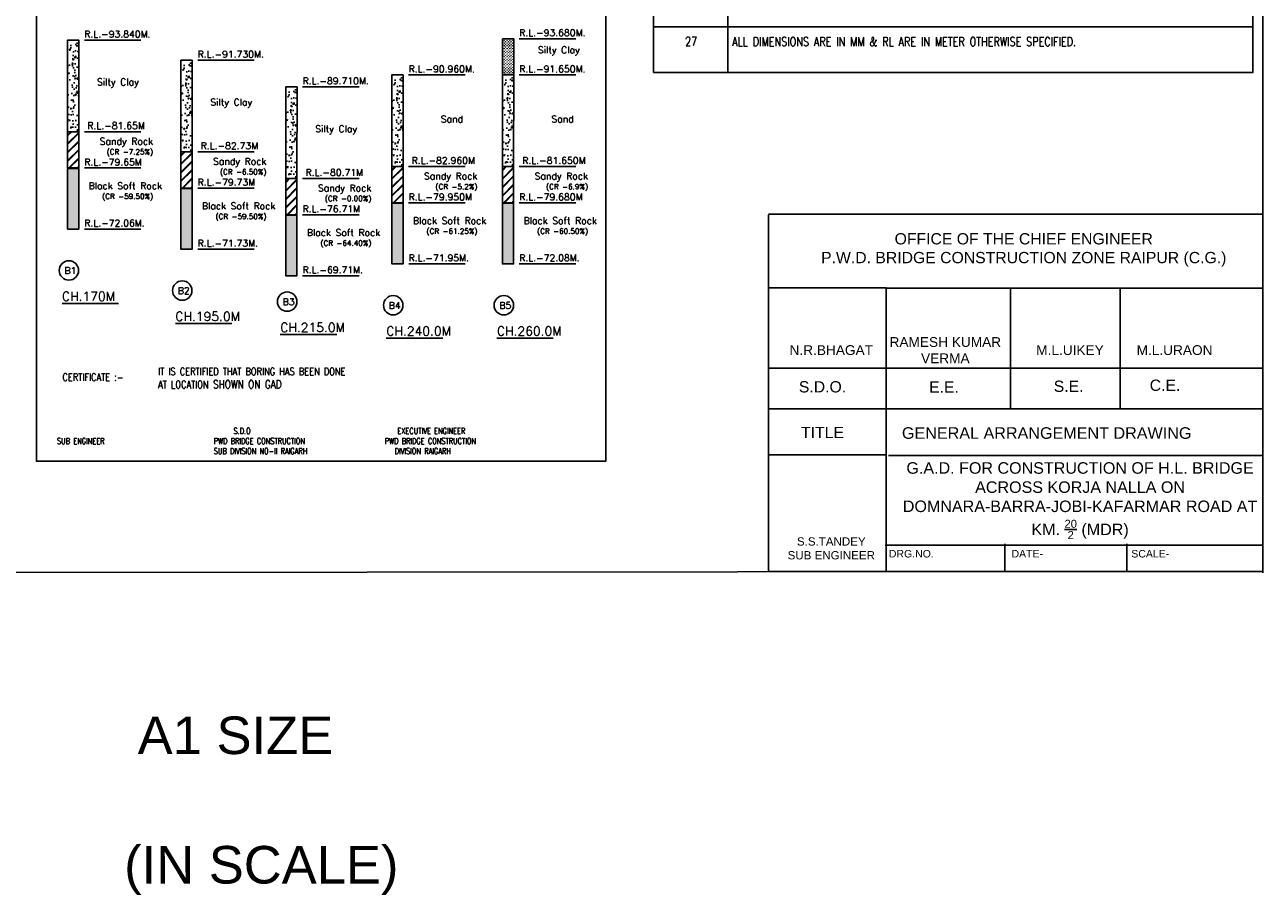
# Model space of a CAD drawing. Header units: metres. Extents: x 1323 to 2103, y 1876 to 3520.
# Tile 16 of 18: x 1938 to 2103, y 1876 to 1992. Entities that reach past the tile are written whole.
import ezdxf

# ---------------------------------------------------------------- set-up
doc = ezdxf.new("R2010")
doc.units = ezdxf.units.M
doc.header["$LTSCALE"] = 0.1
doc.layers.add('TEXT', color=7, linetype='Continuous')
doc.styles.add('ROMANS', font='romans.shx', dxfattribs={"width": 0.8})
doc.styles.get("Standard").update_dxf_attribs({"font": 'romans.shx'})
doc.styles.add('TEXT', font='romans.shx', dxfattribs={"height": 1})

msp = doc.modelspace()

# ---------------------------------------------------------------- hatches: boundary and pattern name
at = {"ltscale": 0.2}
h = msp.add_hatch(dxfattribs=at)
h.set_pattern_fill('AR-CONC', color=256, scale=0.01, style=0)
h.set_pattern_definition([(50, (-286.0108, 0), (1.8218467, -0.15939086), [0.1905, -2.0955]), (355, (-286.0108, 0), (-0.3524342, 1.9105685), [0.1524, -1.6764058]), (100.451445, (-285.859, -0.0133), (1.4694125, 1.7511775), [0.1619001, -1.7809024]), (46.1842, (-286.0108, 0.508), (2.7107904, -0.4204233), [0.28575, -3.14325]), (96.63556, (-285.785, 0.473), (2.3740413, 2.4742612), [0.2428502, -2.671356]), (351.18415, (-286.0108, 0.508), (2.3740413, 2.4742612), [0.2285997, -2.5145973]), (21, (-285.7568, 0.381), (1.5161439, -1.022652), [0.1905, -2.0955]), (326, (-285.7568, 0.381), (0.6180203, 1.8418797), [0.1524, -1.6764]), (71.451445, (-285.6305, 0.2958), (2.1341642, 0.8192277), [0.1619001, -1.7808994]), (37.5, (-286.01084, 0), (0.03088603, 0.84555039), [0, -1.65608, 0, -1.7018, 0, -1.68275]), (7.5, (-286.0108, 0), (0.66819663, 1.00180575), [0, -0.97028, 0, -1.61798, 0, -0.64135]), (327.5, (-286.57726, 0), (1.35590595, -0.05728744), [0, -0.635, 0, -1.9812, 0, -2.6289]), (317.5, (-286.8313, 0), (1.4812918, 0.2542649), [0, -0.8255, 0, -1.31572, 0, -1.8669])])
h.paths.add_polyline_path([(1945.5882, 1978.2555), (1944.0987, 1978.2555), (1944.0986, 1990.4455), (1945.5986, 1990.4455)])
h = msp.add_hatch(dxfattribs=at)
h.set_pattern_fill('GRASS', color=256, scale=0.01, style=0)
h.set_pattern_definition([(90, (-298.55648, 0), (-0.179605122, 0.179605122), [0.047625, -0.311585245]), (45, (-298.55648, 0), (-0.179605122, 0.179605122), [0.047625, -0.206375]), (135, (-298.55648, 0), (-0.179605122, -0.179605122), [0.047625, -0.206375])])
h.paths.add_polyline_path([(2001.9444, 1990.6252), (2003.4338, 1990.6252), (2003.4368, 1985.8152), (2001.9473, 1985.8152)])
h = msp.add_hatch(dxfattribs=at)
h.set_pattern_fill('AR-CONC', color=256, scale=0.01, style=0)
h.set_pattern_definition([(50, (-270.9375, -2.6762), (1.8218467, -0.15939086), [0.1905, -2.0955]), (355, (-270.9375, -2.6762), (-0.3524342, 1.9105685), [0.1524, -1.6764058]), (100.451445, (-270.7857, -2.6895), (1.4694125, 1.7511775), [0.1619001, -1.7809024]), (46.1842, (-270.9375, -2.1682), (2.7107904, -0.4204233), [0.28575, -3.14325]), (96.63556, (-270.7116, -2.2033), (2.3740413, 2.4742612), [0.2428502, -2.671356]), (351.18415, (-270.9375, -2.1682), (2.3740413, 2.4742612), [0.2285997, -2.5145973]), (21, (-270.6835, -2.2952), (1.5161439, -1.022652), [0.1905, -2.0955]), (326, (-270.6835, -2.2952), (0.6180203, 1.8418797), [0.1524, -1.6764]), (71.451445, (-270.5572, -2.3804), (2.1341642, 0.8192277), [0.1619001, -1.7808994]), (37.5, (-270.9375, -2.6762), (0.03088603, 0.84555039), [0, -1.65608, 0, -1.7018, 0, -1.68275]), (7.5, (-270.9375, -2.6762), (0.66819663, 1.00180575), [0, -0.97028, 0, -1.61798, 0, -0.64135]), (327.5, (-271.5039, -2.6762), (1.35590595, -0.05728744), [0, -0.635, 0, -1.9812, 0, -2.6289]), (317.5, (-271.7579, -2.6762), (1.4812918, 0.2542649), [0, -0.8255, 0, -1.31572, 0, -1.8669])])
h.paths.add_polyline_path([(1960.6615, 1975.5793), (1959.1721, 1975.5793), (1959.1719, 1987.7693), (1960.6719, 1987.7693)])
h = msp.add_hatch(dxfattribs=at)
h.set_pattern_fill('AR-CONC', color=256, scale=0.01, style=0)
h.set_pattern_definition([(50, (-242.883, -4.6302), (1.8218467, -0.15939086), [0.1905, -2.0955]), (355, (-242.883, -4.6302), (-0.3524342, 1.9105685), [0.1524, -1.6764058]), (100.451445, (-242.7312, -4.6435), (1.4694125, 1.7511775), [0.1619001, -1.7809024]), (46.1842, (-242.883, -4.1222), (2.7107904, -0.4204233), [0.28575, -3.14325]), (96.63556, (-242.6571, -4.1573), (2.3740413, 2.4742612), [0.2428502, -2.671356]), (351.18415, (-242.883, -4.1222), (2.3740413, 2.4742612), [0.2285997, -2.5145973]), (21, (-242.629, -4.2492), (1.5161439, -1.022652), [0.1905, -2.0955]), (326, (-242.629, -4.2492), (0.6180203, 1.8418797), [0.1524, -1.6764]), (71.451445, (-242.5027, -4.3345), (2.1341642, 0.8192277), [0.1619001, -1.7808994]), (37.5, (-242.88304, -4.63024), (0.03088603, 0.84555039), [0, -1.65608, 0, -1.7018, 0, -1.68275]), (7.5, (-242.883, -4.6302), (0.66819663, 1.00180575), [0, -0.97028, 0, -1.61798, 0, -0.64135]), (327.5, (-243.44946, -4.63024), (1.35590595, -0.05728744), [0, -0.635, 0, -1.9812, 0, -2.6289]), (317.5, (-243.7035, -4.6302), (1.4812918, 0.2542649), [0, -0.8255, 0, -1.31572, 0, -1.8669])])
h.paths.add_polyline_path([(1988.716, 1973.6252), (1987.2265, 1973.6252), (1987.2264, 1985.8152), (1988.7264, 1985.8152)])
h = msp.add_hatch(dxfattribs=at)
h.set_pattern_fill('AR-CONC', color=256, scale=0.01, style=0)
h.set_pattern_definition([(50, (-228.1727, -4.6302), (1.8218467, -0.15939086), [0.1905, -2.0955]), (355, (-228.1727, -4.6302), (-0.3524342, 1.9105685), [0.1524, -1.6764058]), (100.451445, (-228.0209, -4.6435), (1.4694125, 1.7511775), [0.1619001, -1.7809024]), (46.1842, (-228.1727, -4.1222), (2.7107904, -0.4204233), [0.28575, -3.14325]), (96.63556, (-227.9468, -4.1573), (2.3740413, 2.4742612), [0.2428502, -2.671356]), (351.18415, (-228.1727, -4.1222), (2.3740413, 2.4742612), [0.2285997, -2.5145973]), (21, (-227.9187, -4.2492), (1.5161439, -1.022652), [0.1905, -2.0955]), (326, (-227.9187, -4.2492), (0.6180203, 1.8418797), [0.1524, -1.6764]), (71.451445, (-227.7923, -4.3345), (2.1341642, 0.8192277), [0.1619001, -1.7808994]), (37.5, (-228.1727, -4.63024), (0.03088603, 0.84555039), [0, -1.65608, 0, -1.7018, 0, -1.68275]), (7.5, (-228.1727, -4.6302), (0.66819663, 1.00180575), [0, -0.97028, 0, -1.61798, 0, -0.64135]), (327.5, (-228.7391, -4.63024), (1.35590595, -0.05728744), [0, -0.635, 0, -1.9812, 0, -2.6289]), (317.5, (-228.9931, -4.6302), (1.4812918, 0.2542649), [0, -0.8255, 0, -1.31572, 0, -1.8669])])
h.paths.add_polyline_path([(2003.4263, 1973.6252), (2001.9369, 1973.6252), (2001.9368, 1985.8152), (2003.4368, 1985.8152)])
h = msp.add_hatch(dxfattribs=at)
h.set_pattern_fill('AR-CONC', color=256, scale=0.01, style=0)
h.set_pattern_definition([(50, (-256.9851, -6.2228), (1.8218467, -0.15939086), [0.1905, -2.0955]), (355, (-256.9851, -6.2228), (-0.3524342, 1.9105685), [0.1524, -1.6764058]), (100.451445, (-256.8333, -6.2361), (1.4694125, 1.7511775), [0.1619001, -1.7809024]), (46.1842, (-256.985, -5.7148), (2.7107904, -0.4204233), [0.28575, -3.14325]), (96.63556, (-256.7592, -5.7499), (2.3740413, 2.4742612), [0.2428502, -2.671356]), (351.18415, (-256.985, -5.7148), (2.3740413, 2.4742612), [0.2285997, -2.5145973]), (21, (-256.7311, -5.8418), (1.5161439, -1.022652), [0.1905, -2.0955]), (326, (-256.7311, -5.8418), (0.6180203, 1.8418797), [0.1524, -1.6764]), (71.451445, (-256.6048, -5.927), (2.1341642, 0.8192277), [0.1619001, -1.7808994]), (37.5, (-256.9851, -6.2228), (0.03088603, 0.84555039), [0, -1.65608, 0, -1.7018, 0, -1.68275]), (7.5, (-256.9851, -6.2228), (0.66819663, 1.00180575), [0, -0.97028, 0, -1.61798, 0, -0.64135]), (327.5, (-257.5515, -6.2228), (1.35590595, -0.05728744), [0, -0.635, 0, -1.9812, 0, -2.6289]), (317.5, (-257.8055, -6.2228), (1.4812918, 0.2542649), [0, -0.8255, 0, -1.31572, 0, -1.8669])])
h.paths.add_polyline_path([(1974.6139, 1972.0327), (1973.1245, 1972.0327), (1973.1243, 1984.2227), (1974.6243, 1984.2227)])
h = msp.add_hatch(dxfattribs=at)
h.set_pattern_fill('JIS_RC_10', color=256, scale=0.08, style=0)
h.set_pattern_definition([(45, (-286.01084, 0), (-0.56568542, 0.56568542), []), (45, (-285.95284, 0), (-0.56568542, 0.56568542), []), (45, (-285.89484, 0), (-0.56568542, 0.56568542), [])])
h.paths.add_polyline_path([(1944.0987, 1978.2555), (1945.5882, 1978.2555), (1945.5911, 1973.4455), (1944.1017, 1973.4455)])
h = msp.add_hatch(dxfattribs=at)
h.set_pattern_fill('JIS_RC_10', color=256, scale=0.08, style=0)
h.set_pattern_definition([(45, (-270.9375, -2.6762), (-0.56568542, 0.56568542), []), (45, (-270.8795, -2.6762), (-0.56568542, 0.56568542), []), (45, (-270.8215, -2.6762), (-0.56568542, 0.56568542), [])])
h.paths.add_polyline_path([(1959.1721, 1975.5793), (1960.6615, 1975.5793), (1960.6644, 1970.7693), (1959.175, 1970.7693)])
at = {"ltscale": 0.5}
h = msp.add_hatch(dxfattribs=at)
h.set_pattern_fill('AR-RROOF', color=256, scale=0.002, angle=45, style=0)
h.set_pattern_definition([(45, (-286.01084, 0), (0.0431052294, 0.11494727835), [0.762, -0.1016, 0.254, -0.0508]), (45, (-285.981026, 0.065735), (-0.083695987, 0.0118539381), [0.1524, -0.016764, 0.3048, -0.0381]), (45, (-286.023413, 0.048493), (0.1627222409, 0.21085641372), [0.4064, -0.07112, 0.2032, -0.0508])])
h.paths.add_polyline_path([(1944.1017, 1973.3793), (1945.5911, 1973.3793), (1945.5911, 1965.3093), (1944.1017, 1965.3093)])
h.paths.add_polyline_path([(1946.1161, 1957.9226), (1954.5804, 1957.9226), (1954.5804, 1959.2726), (1946.1161, 1959.2726)], flags=9)
at = {"ltscale": 0.2}
h = msp.add_hatch(dxfattribs=at)
h.set_pattern_fill('JIS_RC_10', color=256, scale=0.08, style=0)
h.set_pattern_definition([(45, (-242.883, -4.6302), (-0.56568542, 0.56568542), []), (45, (-242.825, -4.6302), (-0.56568542, 0.56568542), []), (45, (-242.767, -4.6302), (-0.56568542, 0.56568542), [])])
h.paths.add_polyline_path([(1987.2265, 1973.6252), (1988.716, 1973.6252), (1988.7189, 1968.8152), (1987.2295, 1968.8152)])
h = msp.add_hatch(dxfattribs=at)
h.set_pattern_fill('JIS_RC_10', color=256, scale=0.08, style=0)
h.set_pattern_definition([(45, (-228.1727, -4.6302), (-0.56568542, 0.56568542), []), (45, (-228.1147, -4.6302), (-0.56568542, 0.56568542), []), (45, (-228.0567, -4.6302), (-0.56568542, 0.56568542), [])])
h.paths.add_polyline_path([(2001.9369, 1973.6252), (2003.4263, 1973.6252), (2003.4292, 1968.8152), (2001.9398, 1968.8152)])
h = msp.add_hatch(dxfattribs=at)
h.set_pattern_fill('JIS_RC_10', color=256, scale=0.08, style=0)
h.set_pattern_definition([(45, (-256.9851, -6.2228), (-0.56568542, 0.56568542), []), (45, (-256.9271, -6.2228), (-0.56568542, 0.56568542), []), (45, (-256.8691, -6.2228), (-0.56568542, 0.56568542), [])])
h.paths.add_polyline_path([(1973.1245, 1972.0327), (1974.6139, 1972.0327), (1974.6168, 1967.2227), (1973.1274, 1967.2227)])
at = {"ltscale": 0.5}
h = msp.add_hatch(dxfattribs=at)
h.set_pattern_fill('AR-RROOF', color=256, scale=0.002, angle=45, style=0)
h.set_pattern_definition([(45, (-270.937497, -2.67622), (0.0431052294, 0.11494727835), [0.762, -0.1016, 0.254, -0.0508]), (45, (-270.90768, -2.61048), (-0.083695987, 0.0118539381), [0.1524, -0.016764, 0.3048, -0.0381]), (45, (-270.95007, -2.627725), (0.1627222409, 0.21085641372), [0.4064, -0.07112, 0.2032, -0.0508])])
h.paths.add_polyline_path([(1959.175, 1970.7031), (1960.6644, 1970.7031), (1960.6644, 1962.6331), (1959.175, 1962.6331)])
h.paths.add_polyline_path([(1961.1894, 1955.2464), (1969.6537, 1955.2464), (1969.6537, 1956.5964), (1961.1894, 1956.5964)], flags=9)
h = msp.add_hatch(dxfattribs=at)
h.set_pattern_fill('AR-RROOF', color=256, scale=0.002, angle=45, style=0)
h.set_pattern_definition([(45, (-242.883036, -4.63024), (0.0431052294, 0.11494727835), [0.762, -0.1016, 0.254, -0.0508]), (45, (-242.85322, -4.5645), (-0.083695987, 0.0118539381), [0.1524, -0.016764, 0.3048, -0.0381]), (45, (-242.895608, -4.581744), (0.1627222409, 0.21085641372), [0.4064, -0.07112, 0.2032, -0.0508])])
h.paths.add_polyline_path([(1987.2295, 1968.7491), (1988.7189, 1968.7491), (1988.7189, 1960.6791), (1987.2295, 1960.6791)])
h.paths.add_polyline_path([(1989.2439, 1953.2924), (1997.7082, 1953.2924), (1997.7082, 1954.6424), (1989.2439, 1954.6424)], flags=9)
h = msp.add_hatch(dxfattribs=at)
h.set_pattern_fill('AR-RROOF', color=256, scale=0.002, angle=45, style=0)
h.set_pattern_definition([(45, (-228.17269, -4.63024), (0.0431052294, 0.11494727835), [0.762, -0.1016, 0.254, -0.0508]), (45, (-228.14287, -4.5645), (-0.083695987, 0.0118539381), [0.1524, -0.016764, 0.3048, -0.0381]), (45, (-228.18526, -4.581744), (0.1627222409, 0.21085641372), [0.4064, -0.07112, 0.2032, -0.0508])])
h.paths.add_polyline_path([(2001.9398, 1968.7491), (2003.4292, 1968.7491), (2003.4292, 1960.6791), (2001.9398, 1960.6791)])
h.paths.add_polyline_path([(2003.9542, 1953.2924), (2012.4185, 1953.2924), (2012.4185, 1954.6424), (2003.9542, 1954.6424)], flags=9)
h = msp.add_hatch(dxfattribs=at)
h.set_pattern_fill('AR-RROOF', color=256, scale=0.002, angle=45, style=0)
h.set_pattern_definition([(45, (-256.9851, -6.22283), (0.0431052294, 0.11494727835), [0.762, -0.1016, 0.254, -0.0508]), (45, (-256.95529, -6.157095), (-0.083695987, 0.0118539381), [0.1524, -0.016764, 0.3048, -0.0381]), (45, (-256.997675, -6.174337), (0.1627222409, 0.21085641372), [0.4064, -0.07112, 0.2032, -0.0508])])
h.paths.add_polyline_path([(1973.1274, 1967.1565), (1974.6168, 1967.1565), (1974.6168, 1959.0865), (1973.1274, 1959.0865)])
h.paths.add_polyline_path([(1975.1418, 1951.6998), (1983.6061, 1951.6998), (1983.6061, 1953.0498), (1975.1418, 1953.0498)], flags=9)

# ---------------------------------------------------------------- linework, layer by layer
at = {"ltscale": 0.05}
for p, q in [((2103.0561, 1919.5552), (2103.0561, 2109.4965)), ((2052.9824, 1957.4806), (2037.3323, 1957.4806)), ((2052.946, 1957.452), (2103.0532, 1957.452)), ((2052.9625, 1946.7893), (2037.3188, 1946.7893)), ((2052.7506, 1946.8025), (2103.014, 1946.8025)), ((2052.8602, 1935.2533), (2037.3321, 1935.2533)), ((2053.288, 1935.1706), (2103.0107, 1935.1706)), ((2068.7548, 1923.4116), (2068.7548, 1919.6469)), ((2084.9478, 1923.4116), (2084.9478, 1919.6469)), ((2082.4363, 1919.7617), (1738.9772, 1919.3988)), ((2037.3304, 1919.7615), (2103.0561, 1919.7615))]:
    msp.add_line(p, q, dxfattribs=at)
at = {"ltscale": 0.2}
for p, q in [((2022.0253, 1996.5077), (2022.0253, 1986.1544)), ((2031.901, 1996.5077), (2031.901, 1986.1544)), ((2101.7418, 1986.1544), (2101.7418, 1996.5077)), ((2022.0253, 1992.2067), (2101.7828, 1992.2067)), ((2022.0253, 1986.1544), (2101.7828, 1986.1544)), ((2037.3304, 1967.2966), (2103.0981, 1967.2966)), ((2037.3304, 1967.1818), (2037.3304, 1946.7248)), ((2103.0561, 1967.2966), (2103.0561, 1919.7615)), ((2052.9529, 1957.4493), (2052.9529, 1919.7615)), ((2069.5012, 1957.31), (2069.5012, 1941.3916)), ((2084.0917, 1957.3855), (2084.0917, 1941.3399)), ((2037.3304, 1946.7248), (2037.3304, 1919.7615)), ((2037.3304, 1941.397), (2102.9441, 1941.397)), ((2052.8209, 1923.2608), (2103.1083, 1923.2608))]:
    msp.add_line(p, q, dxfattribs=at)
for p, q in [((1946.338, 1990.4455), (1953.838, 1990.4455)), ((2004.1762, 1990.6252), (2011.6762, 1990.6252)), ((1961.4114, 1987.7693), (1968.9114, 1987.7693)), ((1989.4658, 1985.8152), (1996.9658, 1985.8152)), ((2004.1762, 1985.8152), (2011.6762, 1985.8152)), ((1975.3638, 1984.2227), (1982.8638, 1984.2227)), ((1946.338, 1978.2555), (1953.838, 1978.2555)), ((1961.4114, 1975.5793), (1968.9114, 1975.5793)), ((1946.338, 1973.4455), (1953.838, 1973.4455)), ((1989.4658, 1973.6252), (1996.9658, 1973.6252)), ((2004.1762, 1973.6252), (2011.6762, 1973.6252)), ((1975.3638, 1972.0327), (1982.8638, 1972.0327)), ((1961.4114, 1970.7693), (1968.9114, 1970.7693)), ((1989.4658, 1968.8152), (1996.9658, 1968.8152)), ((2004.1762, 1968.8152), (2011.6762, 1968.8152)), ((1975.3638, 1967.2227), (1982.8638, 1967.2227)), ((1946.3411, 1965.3093), (1953.8411, 1965.3093)), ((1946.3411, 1965.3093), (1953.8411, 1965.3093)), ((1946.3411, 1965.3093), (1953.8411, 1965.3093)), ((1946.3411, 1965.3093), (1953.8411, 1965.3093)), ((1946.3411, 1965.3093), (1953.8411, 1965.3093)), ((1961.4144, 1962.6331), (1968.9144, 1962.6331)), ((1961.4144, 1962.6331), (1968.9144, 1962.6331)), ((1961.4144, 1962.6331), (1968.9144, 1962.6331)), ((1961.4144, 1962.6331), (1968.9144, 1962.6331)), ((1961.4144, 1962.6331), (1968.9144, 1962.6331)), ((1989.4689, 1960.6791), (1996.9689, 1960.6791)), ((1989.4689, 1960.6791), (1996.9689, 1960.6791)), ((1989.4689, 1960.6791), (1996.9689, 1960.6791)), ((1989.4689, 1960.6791), (1996.9689, 1960.6791)), ((1989.4689, 1960.6791), (1996.9689, 1960.6791)), ((2004.1792, 1960.6791), (2011.6792, 1960.6791)), ((2004.1792, 1960.6791), (2011.6792, 1960.6791)), ((2004.1792, 1960.6791), (2011.6792, 1960.6791)), ((2004.1792, 1960.6791), (2011.6792, 1960.6791)), ((2004.1792, 1960.6791), (2011.6792, 1960.6791)), ((1975.3668, 1959.0865), (1982.8668, 1959.0865)), ((1975.3668, 1959.0865), (1982.8668, 1959.0865)), ((1975.3668, 1959.0865), (1982.8668, 1959.0865)), ((1975.3668, 1959.0865), (1982.8668, 1959.0865)), ((1975.3668, 1959.0865), (1982.8668, 1959.0865)), ((1943.3666, 1955.4165), (1950.8666, 1955.4165)), ((1958.4399, 1952.7403), (1965.9399, 1952.7403)), ((1972.3923, 1951.2685), (1979.8923, 1951.2685)), ((1986.4944, 1950.7863), (1993.9944, 1950.7863)), ((2001.2047, 1950.7863), (2008.7047, 1950.7863))]:
    msp.add_line(p, q)
at = {"ltscale": 0.5}
for p, q in [((1945.5911, 1967.4093), (1945.5911, 1965.7593)), ((1960.6644, 1964.7331), (1960.6644, 1963.0831)), ((1988.7189, 1962.7791), (1988.7189, 1961.1291)), ((2003.4292, 1962.7791), (2003.4292, 1961.1291)), ((1974.6168, 1961.1865), (1974.6168, 1959.5365))]:
    msp.add_line(p, q, dxfattribs=at)
at = {"ltscale": 0.05}
msp.add_lwpolyline([(1939.9624, 1999.722), (2015.6773, 1999.722), (2015.6773, 1934.4267), (1939.9624, 1934.4267)], close=True, dxfattribs=at)
at = {"ltscale": 0.2}
for points in [[(1945.5882, 1978.2555), (1944.0987, 1978.2555), (1944.0986, 1990.4455), (1945.5986, 1990.4455)], [(2001.9444, 1990.6252), (2003.4338, 1990.6252), (2003.4368, 1985.8152), (2001.9473, 1985.8152)], [(1960.6615, 1975.5793), (1959.1721, 1975.5793), (1959.1719, 1987.7693), (1960.6719, 1987.7693)], [(1988.716, 1973.6252), (1987.2265, 1973.6252), (1987.2264, 1985.8152), (1988.7264, 1985.8152)], [(2003.4263, 1973.6252), (2001.9369, 1973.6252), (2001.9368, 1985.8152), (2003.4368, 1985.8152)], [(1974.6139, 1972.0327), (1973.1245, 1972.0327), (1973.1243, 1984.2227), (1974.6243, 1984.2227)], [(1944.0987, 1978.2555), (1945.5882, 1978.2555), (1945.5911, 1973.4455), (1944.1017, 1973.4455)], [(1959.1721, 1975.5793), (1960.6615, 1975.5793), (1960.6644, 1970.7693), (1959.175, 1970.7693)], [(1944.1017, 1973.3793), (1945.5911, 1973.3793), (1945.5911, 1965.3093), (1944.1017, 1965.3093)], [(1987.2265, 1973.6252), (1988.716, 1973.6252), (1988.7189, 1968.8152), (1987.2295, 1968.8152)], [(2001.9369, 1973.6252), (2003.4263, 1973.6252), (2003.4292, 1968.8152), (2001.9398, 1968.8152)], [(1973.1245, 1972.0327), (1974.6139, 1972.0327), (1974.6168, 1967.2227), (1973.1274, 1967.2227)], [(1959.175, 1970.7031), (1960.6644, 1970.7031), (1960.6644, 1962.6331), (1959.175, 1962.6331)], [(1987.2295, 1968.7491), (1988.7189, 1968.7491), (1988.7189, 1960.6791), (1987.2295, 1960.6791)], [(2001.9398, 1968.7491), (2003.4292, 1968.7491), (2003.4292, 1960.6791), (2001.9398, 1960.6791)], [(1973.1274, 1967.1565), (1974.6168, 1967.1565), (1974.6168, 1959.0865), (1973.1274, 1959.0865)]]:
    msp.add_lwpolyline(points, close=True, dxfattribs=at)
at = {"ltscale": 0.05}
for centre in [(1944.2842, 1959.8017), (1959.3575, 1957.1255), (1973.3099, 1955.6537), (1987.412, 1955.1714), (2002.1223, 1955.1714)]:
    msp.add_circle(centre, 1.2906, dxfattribs=at)

# ---------------------------------------------------------------- texts
for s, insert, char_height, width, attachment_point in [('R.L.-93.840M.', (1946.338, 1990.7905), 0.9, 18.229009, 7), ('R.L.-93.680M.', (2004.1762, 1990.9702), 0.9, 18.229009, 7), ('Silty Clay  ', (2012.207, 1988.3899), 0.9, 16.081421, 9), ('R.L.-91.730M.', (1961.4114, 1988.1143), 0.9, 18.229009, 7), ('R.L.-90.960M.', (1989.4658, 1986.1602), 0.9, 18.229009, 7), ('R.L.-91.650M.', (2004.1762, 1986.1602), 0.9, 18.229009, 7), ('Silty Clay  ', (1953.5765, 1984.1174), 0.9, 16.081421, 9), ('R.L.-89.710M.', (1975.3638, 1984.5677), 0.9, 18.229009, 7), ('Silty Clay  ', (1968.6498, 1981.4412), 0.9, 16.081421, 9), ('R.L.-81.65M', (1946.7427, 1978.6102), 0.9, 18.229009, 7), ('Sand', (1996.7043, 1979.4871), 0.9, 16.081421, 9), ('Sand', (2011.4146, 1979.4871), 0.9, 16.081421, 9), ('Silty Clay  ', (1982.6022, 1977.8945), 0.9, 16.081421, 9), ('Sandy Rock\\P {\\H0.77778x;(CR -7.25%)  } ', (1955.472, 1974.9999), 0.9, 16.081421, 9), ('R.L.-82.73M', (1961.8161, 1975.9339), 0.9, 18.229009, 7), ('R.L.-79.65M', (1946.3411, 1973.7612), 0.9, 18.229009, 7), ('R.L.-82.960M', (1989.8705, 1973.9799), 0.9, 18.229009, 7), ('R.L.-81.650M', (2004.5809, 1973.9799), 0.9, 18.229009, 7), ('Sandy Rock\\P {\\H0.77778x;(CR -6.50%)  } ', (1970.5453, 1972.3237), 0.9, 16.081421, 9), ('R.L.-80.71M', (1975.7685, 1972.3873), 0.9, 18.229009, 7), ('R.L.-79.73M', (1961.4144, 1971.085), 0.9, 18.229009, 7), ('Sandy Rock\\P {\\H0.77778x;(CR -5.2%)  } ', (1998.5998, 1970.3697), 0.9, 16.081421, 9), ('Sandy Rock\\P {\\H0.77778x;(CR -6.9%)  } ', (2013.3101, 1970.3697), 0.9, 16.081421, 9), ('\\pxqc;Black Soft Rock\\P {\\H0.77778x;(CR -59.50%)  } ', (1959.8203, 1969.0778), 0.9, 16.081421, 9), ('Sandy Rock\\P {\\H0.77778x;(CR -0.00%)  } ', (1984.4977, 1968.7771), 0.9, 16.081421, 9), ('R.L.-79.950M', (1989.4689, 1969.131), 0.9, 18.229009, 7), ('R.L.-79.680M', (2004.1792, 1969.131), 0.9, 18.229009, 7), ('\\pxqc;Black Soft Rock\\P {\\H0.77778x;(CR -59.50%)  } ', (1974.8937, 1966.4016), 0.9, 16.081421, 9), ('R.L.-76.71M', (1975.3668, 1967.5384), 0.9, 18.229009, 7), ('R.L.-72.06M.', (1946.3411, 1965.6543), 0.9, 18.229009, 7), ('\\pxqc;Black Soft Rock\\P {\\H0.77778x;(CR -61.25%)  } ', (2002.9481, 1964.4475), 0.9, 16.081421, 9), ('\\pxqc;Black Soft Rock\\P {\\H0.77778x;(CR -60.50%)  } ', (2017.6585, 1964.4475), 0.9, 16.081421, 9), ('\\pxqc;Black Soft Rock\\P {\\H0.77778x;(CR -64.40%)  } ', (1988.8461, 1962.855), 0.9, 16.081421, 9), ('R.L.-71.73M.', (1961.4144, 1962.9781), 0.9, 18.229009, 7), ('R.L.-71.95M.', (1989.4689, 1961.0241), 0.9, 18.229009, 7), ('R.L.-72.08M.', (2004.1792, 1961.0241), 0.9, 18.229009, 7), ('B1', (1943.6923, 1959.3315), 0.9, 18.229009, 7), ('R.L.-69.71M.', (1975.3668, 1959.4315), 0.9, 18.229009, 7), ('CH.170M', (1943.3666, 1955.7615), 1.2, 18.229009, 7), ('B2', (1958.7656, 1956.6553), 0.9, 18.229009, 7), ('B3', (1972.718, 1955.1835), 0.9, 18.229009, 7), ('B4', (1986.8201, 1954.7013), 0.9, 18.229009, 7), ('B5', (2001.5304, 1954.7013), 0.9, 18.229009, 7), ('CH.195.0M', (1958.4399, 1953.0853), 1.2, 18.229009, 7), ('CH.215.0M', (1972.3923, 1951.6135), 1.2, 18.229009, 7), ('CH.240.0M', (1986.4944, 1951.1313), 1.2, 18.229009, 7), ('CH.260.0M', (2001.2047, 1951.1313), 1.2, 18.229009, 7)]:
    msp.add_mtext(s, dxfattribs=dict(insert=insert, char_height=char_height, width=width, attachment_point=attachment_point))
at = {"ltscale": 0.2}
for s, insert, char_height, width, attachment_point, style in [('27', (2027.0318, 1990.865), 1.173, 8.702716, 2, 'ROMANS'), ('{\\C256;ALL DIMENSIONS ARE IN MM & RL ARE IN METER OTHERWISE SPECIFIED.}', (2032.4875, 1990.8294), 1.173, 58.158284, 1, 'ROMANS'), ('{\\fArial|b0|i0|c0|p34;OFFICE OF THE CHIEF ENGINEER  \\PP.W.D. BRIDGE CONSTRUCTION ZONE RAIPUR (C.G.)}', (2071.26, 1962.5392), 1.5, 66.403791, 5, 'TEXT'), ('{\\fArial|b0|i0|c0|p34;RAMESH KUMAR VERMA}', (2060.8324, 1949.1969), 1.3, 17.927755, 5, 'TEXT'), ('{\\fArial|b0|i0|c0|p34;N.R.BHAGAT}', (2045.6661, 1949.1969), 1.3, 10.047204, 5, 'TEXT'), ('{\\fArial|b0|i0|c0|p34;M.L.UIKEY}', (2077.4113, 1949.1969), 1.3, 10.047204, 5, 'TEXT'), ('{\\fArial|b0|i0|c0|p34;M.L.URAON}', (2091.3138, 1949.1969), 1.3, 10.047204, 5, 'TEXT'), ('{\\fArial|b0|i0|c0|p34;S.D.O.}', (2044.5005, 1944.3108), 1.5, 10.047204, 5, 'TEXT'), ('{\\fArial|b0|i0|c0|p34;E.E.}', (2060.6515, 1944.2819), 1.5, 10.047204, 5, 'TEXT'), ('{\\fArial|b0|i0|c0|p34;S.E.}', (2077.2302, 1944.3856), 1.5, 10.047204, 5, 'TEXT'), ('{\\fArial|b0|i0|c0|p34;C.E.}', (2090.0496, 1944.5165), 1.5, 10.047204, 5, 'TEXT'), ('{\\fArial|b0|i0|c0|p34;TITLE}', (2044.5005, 1938.2446), 1.5, 10.047204, 5, 'TEXT'), ('{\\fArial|b0|i0|c0|p34;S.S.TANDEY\\PSUB ENGINEER}', (2045.6661, 1922.8195), 1.1, 16.906693, 5, 'TEXT'), ('{\\fArial|b0|i0|c0|p34;\\H0.2857x;\\P\\H2.3335x;DRG.NO.}', (2056.3103, 1923.3297), 1.5, 15.611804, 2, 'TEXT'), ('{\\fArial|b0|i0|c0|p34;\\H0.2857x;\\P\\H2.3335x;DATE-}', (2071.7269, 1923.3297), 1.5, 15.611804, 2, 'TEXT'), ('{\\fArial|b0|i0|c0|p34;\\H0.2857x;\\P\\H2.3335x;SCALE-}', (2088.0848, 1923.3297), 1.5, 15.611804, 2, 'TEXT')]:
    msp.add_mtext(s, dxfattribs=dict(at, insert=insert, char_height=char_height, width=width, attachment_point=attachment_point, style=style))
at = {"attachment_point": 4, "style": 'ROMANS'}
for s, insert, char_height in [('{\\H0.92593x;IT IS CERTIFIED THAT BORING HAS BEEN DONE \\PAT LOCATION} SHOWN ON GAD', (1956.1426, 1945.491), 1.08), ('      S.D.O\\PPWD BRIDGE CONSTRUCTION\\PSUB DIVISION NO-II RAIGARH', (1963.5436, 1937.1093), 0.8), ('  {\\H0.83333x; \\H0.88889x;EXECUTIVE ENGINEER\\PPWD BRIDGE CONSTRUCTION\\P   DIVISION RAIGARH}', (1986.2917, 1937.1093), 1.08)]:
    msp.add_mtext(s, dxfattribs=dict(at, insert=insert, char_height=char_height))
at = {"ltscale": 0.2, "attachment_point": 5}
for s, insert, char_height, width in [('\\A1;{\\fArial|b0|i0|c0|p34;GENERAL ARRANGEMENT DRAWING}', (2074.3129, 1938.1628), 1.536, 39.164485), ('\\A1;{\\fArial|b0|i0|c0|p34;G.A.D. FOR CONSTRUCTION OF H.L. BRIDGE ACROSS KORJA NALLA ON DOMNARA-BARRA-JOBI-KAFARMAR ROAD AT KM. \\H0.7x;\\S20/2;\\H1.42857x; (MDR)}', (2078.7513, 1929.1764), 1.53, 47.755034)]:
    msp.add_mtext(s, dxfattribs=dict(at, insert=insert, char_height=char_height, width=width))
at = {"insert": (1942.7002, 1937.1093), "char_height": 0.8, "width": 10.27661, "attachment_point": 4, "style": 'ROMANS'}
msp.add_mtext('SUB ENGINEER', dxfattribs=at)
at = {"layer": 'TEXT', "insert": (1947.4924, 1945.6088), "char_height": 1, "width": 24.494033, "attachment_point": 5, "style": 'ROMANS'}
msp.add_mtext('CERTIFICATE :-', dxfattribs=at)
at = {"layer": 'TEXT', "char_height": 5, "width": 262.727804, "attachment_point": 5}
for s, insert in [('\\A1;{\\fArial|b0|i0|c0|p34;\\C1;A1 SIZE}', (1966.4312, 1897.9221)), ('\\A1;{\\fArial|b0|i0|c0|p34;\\C1;(IN SCALE)}', (1969.8711, 1879.9826))]:
    msp.add_mtext(s, dxfattribs=dict(at, insert=insert))

doc.saveas('drawing.dxf')
